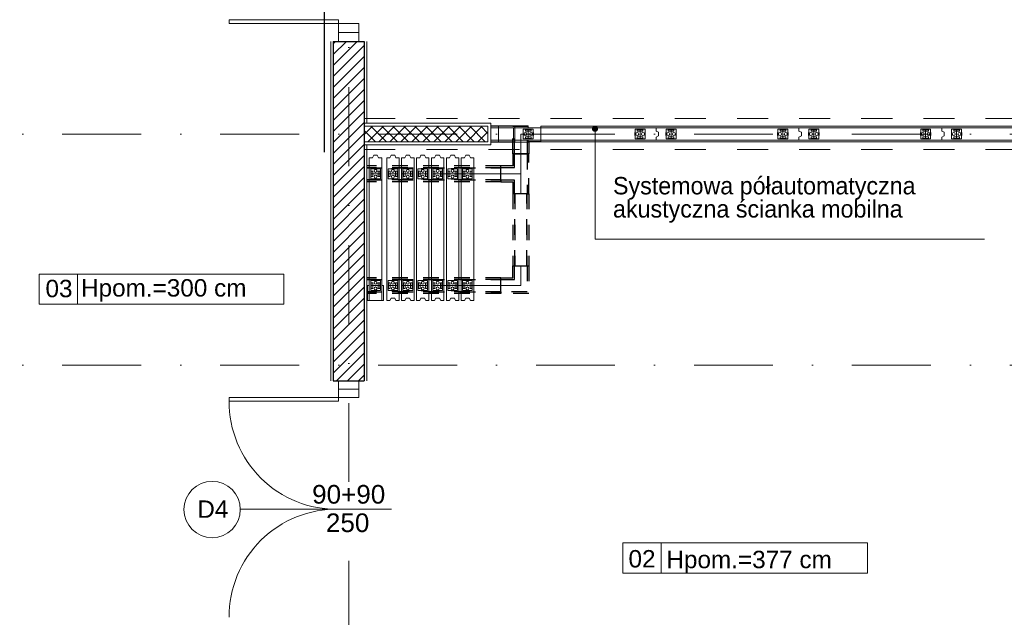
# Model space of a CAD drawing. Header units: metres. Extents: x 10441 to 19716, y -6570 to 1447.
# Tile 89 of 136: x 16816 to 17609, y -4011 to -3530. Entities that reach past the tile are written whole.
import ezdxf
from ezdxf.enums import TextEntityAlignment as Align

# ---------------------------------------------------------------- set-up
doc = ezdxf.new("R2010")
doc.units = ezdxf.units.M
doc.header["$MEASUREMENT"] = 0
for name, pattern in [('8', [0.5, 0.25, -0.25]), ('CONTINOUS', [0]), ('DASHDOT', [25.4, 12.7, -6.35, 0, -6.35])]:
    doc.linetypes.add(name, pattern=pattern)
doc.layers.get('0').update_dxf_attribs({"color": 8})
for name, color, linetype, lineweight in [('#elektryczne', 8, 'Continuous', 20), ('A_B.CIENKIE', 8, 'Continuous', 9), ('A_DRZWI', 8, 'Continuous', 5), ('A_HACZE', 8, 'Continuous', 5), ('A_OPISY', 8, 'Continuous', 18), ('A_OSIE', 8, 'Continuous', 13), ('A_OZACZENIE DRZWI', 8, 'Continuous', 13), ('A_OZNACZENIA OKIEN', 8, 'Continuous', 13), ('A_PROJEKTOWANE ŚCIANY MUROWANE NOŚNE', 8, 'Continuous', 30), ('A_SCIANY DZIALOWE GK', 8, 'Continuous', 5), ('A_STOLARKA', 8, 'Continuous', 5), ('A_TABELKI POM.', 8, 'Continuous', 20), ('A_TYNK', 8, 'Continuous', 5), ('A_WYMIARY WEWNETRZNE', 8, 'Continuous', 18), ('EB_CCTV', 4, 'Continuous', 5)]:
    doc.layers.add(name, color=color, linetype=linetype, lineweight=lineweight)
doc.styles.add('ARIAL', font='arial.ttf')
doc.styles.add('m1_romans', font='romans.shx', dxfattribs={"width": 0.8})
doc.styles.add('opisy okien', font='txt', dxfattribs={"height": 15})

# ---------------------------------------------------------------- blocks, each defined once
blk = doc.blocks.new('A$C2DA918A7')
at = {"layer": 'A_OZACZENIE DRZWI'}
blk.add_line((-34.51, 0), (34.51, 0), dxfattribs=at)
at = {"layer": 'A_OZACZENIE DRZWI', "ltscale": 0.1, "style": 'm1_romans', "width": 0.8}
blk.add_attdef('SZEROKOSC', text='', height=10, rotation=359.99999, dxfattribs=at).set_placement((0, 0), align=Align.BOTTOM_CENTER)
blk.add_attdef('WYSOKOSC', text='', height=10, rotation=359.99999, dxfattribs=at).set_placement((-0.85, -3.39), align=Align.TOP_CENTER)
blk = doc.blocks.new('_Dot')
at = {"color": 0, "linetype": 'ByBlock', "lineweight": -2}
blk.add_line((-0.5, 0), (-1, 0), dxfattribs=at)
at = {"color": 0, "linetype": 'ByBlock', "const_width": 0.5}
blk.add_lwpolyline([(-0.25, 0, 1), (0.25, 0, 1)], format="xyb", close=True, dxfattribs=at)
blk = doc.blocks.new('dwgobject_-16219036_1YUCU1F')
for p, q in [((0, 49), (1000, 49)), ((0, -49), (1000, -49))]:
    blk.add_line(p, q)
for points in [[(0, 49), (0, 64), (1000, 64), (1000, 49)], [(0, 49), (0, -49), (1000, -49), (1000, 49)], [(0, -49), (0, -64), (1000, -64), (1000, -49)]]:
    blk.add_lwpolyline(points, close=True)
blk = doc.blocks.new('GeometrySelector_1YUCU1F9')
blk.add_blockref('dwgobject_-16219036_1YUCU1F', (0, 0))
blk = doc.blocks.new('dwgobject_-16218780_1YUCU4P')
blk.add_lwpolyline([(0, -50), (0, -24.40983), (20, -14.40983), (20, 14.40983), (0, 24.40983), (0, 50)])
blk = doc.blocks.new('GeometrySelector_1YUCU4P6')
blk.add_blockref('dwgobject_-16218780_1YUCU4P', (0, 0))
blk = doc.blocks.new('dwgobject_-16218811_1YUCU4P')
for p, q in [((-500, 50), (500, 50)), ((500, -50), (-500, -50))]:
    blk.add_line(p, q)
blk = doc.blocks.new('GeometrySelector_1YUCU4P7')
blk.add_blockref('dwgobject_-16218811_1YUCU4P', (0, 0))
blk = doc.blocks.new('dwgobject_-16218807_1YUCU4P')
blk.add_lwpolyline([(0, -50), (0, -24.40983), (20, -14.40983), (20, 14.40983), (0, 24.40983), (0, 50)])
blk = doc.blocks.new('GeometrySelector_1YUCU4P8')
blk.add_blockref('dwgobject_-16218807_1YUCU4P', (0, 0))
blk = doc.blocks.new('dwgobject_-16218792_1YUCU4P')
for p, q in [((-40, 11.5), (-42, 11.5)), ((-42, -11.5), (-42, 11.5)), ((0, 34.9), (0, -34.9)), ((40, 11.5), (42, 11.5)), ((42, -11.5), (42, 11.5)), ((-40, -11.5), (-42, -11.5)), ((40, -11.5), (42, -11.5))]:
    blk.add_line(p, q)
at = {"flags": 128}
blk.add_lwpolyline([(40, -39), (40, 39), (-40, 39), (-40, -39)], close=True, dxfattribs=at)
for points in [[(22.5, 22.9, -0.414214), (21.5, 21.9), (-21.5, 21.9, -0.414214), (-22.5, 22.9), (-22.5, 33.9, -0.414214), (-21.5, 34.9), (21.5, 34.9, -0.414214), (22.5, 33.9)], [(22.5, -22.9, 0.414214), (21.5, -21.9), (-21.5, -21.9, 0.414214), (-22.5, -22.9), (-22.5, -33.9, 0.414214), (-21.5, -34.9), (21.5, -34.9, 0.414214), (22.5, -33.9)]]:
    blk.add_lwpolyline(points, format="xyb", close=True, dxfattribs=at)
for centre in [(-23, 0), (23, 0)]:
    blk.add_circle(centre, 12)
blk = doc.blocks.new('GeometrySelector_1YUCU4P9')
blk.add_blockref('dwgobject_-16218792_1YUCU4P', (0, 0))
blk = doc.blocks.new('dwgobject_-16218787_1YUCU4P')
for p, q in [((-40, 11.5), (-42, 11.5)), ((-42, -11.5), (-42, 11.5)), ((0, 34.9), (0, -34.9)), ((40, 11.5), (42, 11.5)), ((42, -11.5), (42, 11.5)), ((-40, -11.5), (-42, -11.5)), ((40, -11.5), (42, -11.5))]:
    blk.add_line(p, q)
at = {"flags": 128}
blk.add_lwpolyline([(40, -39), (40, 39), (-40, 39), (-40, -39)], close=True, dxfattribs=at)
for points in [[(22.5, 22.9, -0.414214), (21.5, 21.9), (-21.5, 21.9, -0.414214), (-22.5, 22.9), (-22.5, 33.9, -0.414214), (-21.5, 34.9), (21.5, 34.9, -0.414214), (22.5, 33.9)], [(22.5, -22.9, 0.414214), (21.5, -21.9), (-21.5, -21.9, 0.414214), (-22.5, -22.9), (-22.5, -33.9, 0.414214), (-21.5, -34.9), (21.5, -34.9, 0.414214), (22.5, -33.9)]]:
    blk.add_lwpolyline(points, format="xyb", close=True, dxfattribs=at)
for centre in [(-23, 0), (23, 0)]:
    blk.add_circle(centre, 12)
blk = doc.blocks.new('GeometrySelector_1YUCU4P10')
blk.add_blockref('dwgobject_-16218787_1YUCU4P', (0, 0))
blk = doc.blocks.new('co_mw_pb_panelpack_element_1YUCU4P')
for name, p in [('GeometrySelector_1YUCU4P6', (-574.5, 0)), ('GeometrySelector_1YUCU4P10', (-454.5, 0)), ('GeometrySelector_1YUCU4P9', (445.5, 0)), ('GeometrySelector_1YUCU4P8', (574.5, 0))]:
    blk.add_blockref(name, p)
at = {"xscale": 1.149}
blk.add_blockref('GeometrySelector_1YUCU4P7', (0, 0), dxfattribs=at)
blk = doc.blocks.new('co_mw_pb_panelpack_element_1YUCU4P1')
for name, p in [('GeometrySelector_1YUCU4P6', (-574.5, 0)), ('GeometrySelector_1YUCU4P10', (-454.5, 0)), ('GeometrySelector_1YUCU4P9', (445.5, 0)), ('GeometrySelector_1YUCU4P8', (574.5, 0))]:
    blk.add_blockref(name, p)
at = {"xscale": 1.149}
blk.add_blockref('GeometrySelector_1YUCU4P7', (0, 0), dxfattribs=at)
blk = doc.blocks.new('co_mw_pb_panelpack_element_1YUCU4P2')
for name, p in [('GeometrySelector_1YUCU4P6', (-574.5, 0)), ('GeometrySelector_1YUCU4P10', (-454.5, 0)), ('GeometrySelector_1YUCU4P9', (445.5, 0)), ('GeometrySelector_1YUCU4P8', (574.5, 0))]:
    blk.add_blockref(name, p)
at = {"xscale": 1.149}
blk.add_blockref('GeometrySelector_1YUCU4P7', (0, 0), dxfattribs=at)
blk = doc.blocks.new('co_mw_pb_panelpack_element_1YUCU4P3')
for name, p in [('GeometrySelector_1YUCU4P6', (-574.5, 0)), ('GeometrySelector_1YUCU4P10', (-454.5, 0)), ('GeometrySelector_1YUCU4P9', (445.5, 0)), ('GeometrySelector_1YUCU4P8', (574.5, 0))]:
    blk.add_blockref(name, p)
at = {"xscale": 1.149}
blk.add_blockref('GeometrySelector_1YUCU4P7', (0, 0), dxfattribs=at)
blk = doc.blocks.new('co_mw_pb_panelpack_element_1YUCU4P4')
for name, p in [('GeometrySelector_1YUCU4P6', (-574.5, 0)), ('GeometrySelector_1YUCU4P10', (-454.5, 0)), ('GeometrySelector_1YUCU4P9', (445.5, 0)), ('GeometrySelector_1YUCU4P8', (574.5, 0))]:
    blk.add_blockref(name, p)
at = {"xscale": 1.149}
blk.add_blockref('GeometrySelector_1YUCU4P7', (0, 0), dxfattribs=at)
blk = doc.blocks.new('co_mw_pb_panelpack_element_1YUCU4P5')
for name, p in [('GeometrySelector_1YUCU4P6', (-574.5, 0)), ('GeometrySelector_1YUCU4P10', (-454.5, 0)), ('GeometrySelector_1YUCU4P9', (445.5, 0)), ('GeometrySelector_1YUCU4P8', (574.5, 0))]:
    blk.add_blockref(name, p)
at = {"xscale": 1.149}
blk.add_blockref('GeometrySelector_1YUCU4P7', (0, 0), dxfattribs=at)
blk = doc.blocks.new('dwgobject_-16218816_1YUCU4P')
blk.add_line((0, 50), (0, -50))
blk = doc.blocks.new('GeometrySelector_1YUCU4P11')
blk.add_blockref('dwgobject_-16218816_1YUCU4P', (0, 0))
blk = doc.blocks.new('dwgobject_-16218802_1YUCU4P')
for p, q in [((0, 0), (0, 15)), ((0, 15), (1000, 15)), ((1000, 15), (1000, 0))]:
    blk.add_line(p, q)
blk = doc.blocks.new('GeometrySelector_1YUCU4P12')
blk.add_blockref('dwgobject_-16218802_1YUCU4P', (0, 0))
blk = doc.blocks.new('dwgobject_-16218798_1YUCU4P')
for p, q in [((0, 0), (0, 15)), ((0, 15), (1000, 15)), ((1000, 15), (1000, 0))]:
    blk.add_line(p, q)
blk = doc.blocks.new('GeometrySelector_1YUCU4P13')
blk.add_blockref('dwgobject_-16218798_1YUCU4P', (0, 0))
blk = doc.blocks.new('co_mw_pb_panelpack_element_1YUCU4P6')
for name, p, xscale in [('GeometrySelector_1YUCU4P13', (-574.5, 50), 0.12), ('GeometrySelector_1YUCU4P7', (0, 0), 1.149)]:
    blk.add_blockref(name, p, dxfattribs=dict(xscale=xscale))
for name, p in [('GeometrySelector_1YUCU4P11', (-574.5, 0)), ('GeometrySelector_1YUCU4P10', (-454.5, 0)), ('GeometrySelector_1YUCU4P9', (445.5, 0)), ('GeometrySelector_1YUCU4P8', (574.5, 0))]:
    blk.add_blockref(name, p)
at = {"xscale": 0.12, "rotation": 180}
blk.add_blockref('GeometrySelector_1YUCU4P12', (-454.5, -50), dxfattribs=at)
blk = doc.blocks.new('A$Ce5f96cef')
at = {"rotation": 90}
for name, p in [('co_mw_pb_panelpack_element_1YUCU4P6', (-920, 454.5, -1)), ('co_mw_pb_panelpack_element_1YUCU4P5', (-780, 454.5, -1)), ('co_mw_pb_panelpack_element_1YUCU4P4', (-660, 454.5, -1)), ('co_mw_pb_panelpack_element_1YUCU4P3', (-540, 454.5, -1)), ('co_mw_pb_panelpack_element_1YUCU4P2', (-420, 454.5, -1)), ('co_mw_pb_panelpack_element_1YUCU4P1', (-300, 454.5, -1)), ('co_mw_pb_panelpack_element_1YUCU4P', (-180, 454.5, -1))]:
    blk.add_blockref(name, p, dxfattribs=at)
blk = doc.blocks.new('dwgobject_-16219454_1YUCTZ8')
for p, q in [((-40, 11.5), (-42, 11.5)), ((-42, -11.5), (-42, 11.5)), ((0, 34.9), (0, -34.9)), ((40, 11.5), (42, 11.5)), ((42, -11.5), (42, 11.5)), ((-40, -11.5), (-42, -11.5)), ((40, -11.5), (42, -11.5))]:
    blk.add_line(p, q)
at = {"flags": 128}
blk.add_lwpolyline([(40, -39), (40, 39), (-40, 39), (-40, -39)], close=True, dxfattribs=at)
for points in [[(22.5, 22.9, -0.414214), (21.5, 21.9), (-21.5, 21.9, -0.414214), (-22.5, 22.9), (-22.5, 33.9, -0.414214), (-21.5, 34.9), (21.5, 34.9, -0.414214), (22.5, 33.9)], [(22.5, -22.9, 0.414214), (21.5, -21.9), (-21.5, -21.9, 0.414214), (-22.5, -22.9), (-22.5, -33.9, 0.414214), (-21.5, -34.9), (21.5, -34.9, 0.414214), (22.5, -33.9)]]:
    blk.add_lwpolyline(points, format="xyb", close=True, dxfattribs=at)
for centre in [(-23, 0), (23, 0)]:
    blk.add_circle(centre, 12)
blk = doc.blocks.new('GeometrySelector_1YUCTZ82')
blk.add_blockref('dwgobject_-16219454_1YUCTZ8', (0, 0))
blk = doc.blocks.new('co_panel_parts_moveo_trackroller_r_1YUCTZ87')
blk.add_blockref('GeometrySelector_1YUCTZ82', (0, 0, -3619))
blk = doc.blocks.new('dwgobject_-16219539_1YUCTZ8')
for p, q in [((-500, 50), (500, 50)), ((500, -50), (-500, -50))]:
    blk.add_line(p, q)
blk = doc.blocks.new('GeometrySelector_1YUCTZ83')
blk.add_blockref('dwgobject_-16219539_1YUCTZ8', (0, 0))
blk = doc.blocks.new('dwgobject_-16219532_1YUCTZ8')
blk.add_lwpolyline([(0, -50), (0, -24.40983), (20, -14.40983), (20, 14.40983), (0, 24.40983), (0, 50)])
blk = doc.blocks.new('GeometrySelector_1YUCTZ85')
blk.add_blockref('dwgobject_-16219532_1YUCTZ8', (0, 0))
blk = doc.blocks.new('co_panel_parts_moveo_trackroller_r_1YUCTZ88')
blk.add_blockref('GeometrySelector_1YUCTZ82', (0, 0, -3619))
blk = doc.blocks.new('co_panel_parts_moveo_trackroller_r_1YUCTZ89')
blk.add_blockref('GeometrySelector_1YUCTZ82', (0, 0, -3619))
blk = doc.blocks.new('dwgobject_-16219535_1YUCTZ8')
blk.add_lwpolyline([(0, -50), (0, -24.40983), (20, -14.40983), (20, 14.40983), (0, 24.40983), (0, 50)])
blk = doc.blocks.new('GeometrySelector_1YUCTZ84')
blk.add_blockref('dwgobject_-16219535_1YUCTZ8', (0, 0))
blk = doc.blocks.new('co_panel_parts_moveo_trackroller_r_1YUCTZ810')
blk.add_blockref('GeometrySelector_1YUCTZ82', (0, 0, -3619))
blk = doc.blocks.new('co_panel_parts_moveo_trackroller_r_1YUCTZ811')
blk.add_blockref('GeometrySelector_1YUCTZ82', (0, 0, -3619))
blk = doc.blocks.new('dwgobject_-16219389_1YUCTZ8')
blk.add_lwpolyline([(0, 50), (0, -50), (1000, -50), (1000, 50)], close=True)
blk = doc.blocks.new('GeometrySelector_1YUCTZ834')
blk.add_blockref('dwgobject_-16219389_1YUCTZ8', (0, 0))
blk = doc.blocks.new('dwgobject_-16219450_1YUCTZ8')
for p, q in [((-1000, 50), (-1000, 65)), ((-1000, 65), (0, 65)), ((-1000, 50), (0, 50)), ((0, 65), (0, 50)), ((-1000, -65), (-1000, -50)), ((0, -50), (-1000, -50)), ((0, -65), (-1000, -65)), ((0, -50), (0, -65))]:
    blk.add_line(p, q)
blk = doc.blocks.new('GeometrySelector_1YUCTZ837')
blk.add_blockref('dwgobject_-16219450_1YUCTZ8', (0, 0))
blk = doc.blocks.new('co_mw_panel_ausfahreinheit_1YUCTZ8')
at = {"xscale": 0.24, "rotation": 180}
blk.add_blockref('GeometrySelector_1YUCTZ837', (-120, 0, -19), dxfattribs=at)
blk = doc.blocks.new('dwgobject_-16219528_1YUCTZ8')
blk.add_line((0, 50), (0, -50))
blk = doc.blocks.new('GeometrySelector_1YUCTZ838')
blk.add_blockref('dwgobject_-16219528_1YUCTZ8', (0, 0))
blk = doc.blocks.new('co_panel_parts_moveo_trackroller_r_1YUCTZ812')
blk.add_blockref('GeometrySelector_1YUCTZ82', (0, 0, -3619))
blk = doc.blocks.new('co_panel_parts_moveo_trackroller_r_1YUCTZ813')
blk.add_blockref('GeometrySelector_1YUCTZ82', (0, 0, -3619))
blk = doc.blocks.new('podkład')
at = {"color": 8}
for p, q in [((13053.3, -1370.8, 0.1), (13053.3, -1383.6, 0.1)), ((13032.3, -1372.2, 0.1), (13053.3, -1372.2, 0.1)), ((13053.3, -1377.2, 0.1), (13037.3, -1377.2, 0.1)), ((13037.3, -1377.2, 0.1), (13037.3, -1393.2, 0.1)), ((13053.3, -1382.2, 0.1), (13042.3, -1382.2, 0.1)), ((13037.3, -1425.2, 0.1), (13037.3, -1393.2, 0.1)), ((13021.3, -1409.2, 0.1), (13037.3, -1409.2, 0.1)), ((13037.3, -1499.2, 0.1), (13037.3, -1483.2, 0.1)), ((13021.3, -1499.2, 0.1), (13037.3, -1499.2, 0.1))]:
    blk.add_line(p, q, dxfattribs=at)
at = {"layer": 'A_B.CIENKIE', "color": 8, "linetype": '8', "ltscale": 100}
for p, q in [((12911.3, -1364.7), (13848.8, -1364.7)), ((12911.3, -1389.7), (13848.8, -1389.7))]:
    blk.add_line(p, q, dxfattribs=at)
at = {"layer": 'A_DRZWI', "color": 8, "ltscale": 2}
for p, q in [((12890.55, -1295.45), (12907.05, -1295.45)), ((12890.55, -1582.42), (12907.05, -1582.42))]:
    blk.add_line(p, q, dxfattribs=at)
for points in [[(12802.55, -1288.17), (12802.55, -1285.17), (12890.55, -1285.17), (12890.55, -1288.17)], [(12907.05, -1288.17), (12907.05, -1302.73), (12890.55, -1302.73), (12890.55, -1288.17)], [(12907.05, -1589.14), (12907.05, -1575.7), (12890.55, -1575.7), (12890.55, -1589.14)], [(12802.55, -1589.14), (12802.55, -1592.14), (12890.55, -1592.14), (12890.55, -1589.14)]]:
    blk.add_lwpolyline(points, close=True, dxfattribs=at)
for centre, start, end in [((12888.9, -1592.84), 179.53623, 271.0989), ((12888.9, -1765.45), 88.9011, 180.46377)]:
    blk.add_arc(centre, 86.32, start, end, dxfattribs=at)
at = {"layer": 'A_HACZE', "color": 8, "linetype": 'Continuous'}
for p, q in [((12905.73, -1302.72), (12886.3, -1322.15)), ((12896.89, -1302.73), (12886.3, -1313.31)), ((12888.04, -1302.73), (12886.3, -1304.48)), ((12911.3, -1305.99), (12886.3, -1330.99)), ((12911.3, -1314.83), (12886.3, -1339.83)), ((12911.3, -1323.67), (12886.3, -1348.67)), ((12911.3, -1332.51), (12886.3, -1357.51)), ((12911.3, -1341.35), (12886.3, -1366.35)), ((12911.3, -1350.19), (12886.3, -1375.19)), ((12911.3, -1359.02), (12886.3, -1384.02)), ((12911.3, -1367.86), (12886.3, -1392.86)), ((12911.3, -1376.7), (12886.3, -1401.7)), ((12917.94, -1370.95), (12911.3, -1377.58)), ((12920.28, -1383.45), (12911.3, -1374.47)), ((12926.78, -1370.95), (12914.27, -1383.45)), ((12929.12, -1383.45), (12916.62, -1370.95)), ((12935.61, -1370.95), (12923.11, -1383.45)), ((12937.96, -1383.45), (12925.46, -1370.95)), ((12944.45, -1370.95), (12931.95, -1383.45)), ((12946.8, -1383.45), (12934.3, -1370.95)), ((12953.29, -1370.95), (12940.79, -1383.45)), ((12955.64, -1383.45), (12943.14, -1370.95)), ((12962.13, -1370.95), (12949.63, -1383.45)), ((12964.47, -1383.45), (12951.97, -1370.95)), ((12970.97, -1370.95), (12958.47, -1383.45)), ((12973.31, -1383.45), (12960.81, -1370.95)), ((12979.81, -1370.95), (12967.31, -1383.45)), ((12982.15, -1383.45), (12969.65, -1370.95)), ((12988.65, -1370.94), (12976.15, -1383.45)), ((12990.99, -1383.45), (12978.49, -1370.95)), ((12997.49, -1370.94), (12984.99, -1383.45)), ((12999.83, -1383.44), (12987.33, -1370.94)), ((13006.33, -1370.94), (12993.83, -1383.45)), ((13008.67, -1383.44), (12996.17, -1370.94)), ((13010.8, -1375.31), (13002.67, -1383.44)), ((13010.8, -1376.74), (13005, -1370.94)), ((12911.3, -1385.54), (12886.3, -1410.54)), ((12911.44, -1383.45), (12911.3, -1383.31)), ((12911.3, -1394.38), (12886.3, -1419.38)), ((12911.3, -1403.22), (12886.3, -1428.22)), ((12911.3, -1412.06), (12886.3, -1437.06)), ((12911.3, -1420.9), (12886.3, -1445.9)), ((12911.3, -1429.74), (12886.3, -1454.74)), ((12911.3, -1438.57), (12886.3, -1463.57)), ((12911.3, -1447.41), (12886.3, -1472.41)), ((12911.3, -1456.25), (12886.3, -1481.25)), ((12911.3, -1465.09), (12886.3, -1490.09)), ((12911.3, -1473.93), (12886.3, -1498.93)), ((12911.3, -1482.77), (12886.3, -1507.77)), ((12911.3, -1491.61), (12886.3, -1516.61)), ((12911.3, -1500.45), (12886.3, -1525.45)), ((12911.3, -1509.28), (12886.3, -1534.28)), ((12911.3, -1518.12), (12886.3, -1543.12)), ((12911.3, -1526.96), (12886.3, -1551.96)), ((12911.3, -1535.8), (12886.3, -1560.8)), ((12911.3, -1544.64), (12886.3, -1569.64)), ((12911.3, -1553.48), (12889.08, -1575.7)), ((12911.3, -1562.32), (12897.92, -1575.7)), ((12911.3, -1571.16), (12906.76, -1575.7))]:
    blk.add_line(p, q, dxfattribs=at)
at = {"layer": 'A_OPISY', "color": 8, "linetype": 'CONTINOUS', "ltscale": 0.1}
blk.add_lwpolyline([(13097.01, -1377.89), (13097.01, -1461.86), (13410.33, -1461.86)], dxfattribs=at)
at = {"layer": 'A_OSIE', "color": 8, "linetype": 'DASHDOT', "ltscale": 5}
for p, q in [((12898.8, -449.79), (12898.8, -2335.96)), ((14256.99, -1377.2), (10108.73, -1377.2)), ((13037.3, -1409.2, 0.1), (12913.3, -1409.2)), ((13037.3, -1499.2, 0.1), (12913.3, -1499.2)), ((14256.99, -1563.2), (11798.79, -1563.2))]:
    blk.add_line(p, q, dxfattribs=at)
at = {"layer": 'A_PROJEKTOWANE ŚCIANY MUROWANE NOŚNE', "color": 8}
for p, q in [((12886.3, -1302.73), (12911.3, -1302.72)), ((12886.3, -1302.73), (12886.3, -1575.7)), ((12911.3, -1302.72), (12911.3, -1575.7)), ((12886.3, -1575.7), (12911.3, -1575.7)), ((12886.3, -1575.7), (12911.3, -1575.7))]:
    blk.add_line(p, q, dxfattribs=at)
at = {"layer": 'A_SCIANY DZIALOWE GK', "color": 8}
for p, q in [((13013.3, -1368.44), (12911.3, -1368.44)), ((12911.3, -1368.44), (12911.3, -1385.94)), ((13013.3, -1385.94), (13013.3, -1368.44)), ((13010.8, -1370.94), (12911.3, -1370.95)), ((12911.3, -1370.95), (12911.3, -1383.45)), ((13010.8, -1383.44), (13010.8, -1370.94)), ((12911.3, -1383.45), (13010.8, -1383.44)), ((12911.3, -1385.94), (13013.3, -1385.94))]:
    blk.add_line(p, q, dxfattribs=at)
at = {"layer": 'A_STOLARKA', "color": 8, "linetype": '8', "lineweight": 25, "ltscale": 50}
for p, q in [((13030.9, -1393.2, 0.1), (13030.9, -1370.8, 0.1)), ((13030.9, -1370.8, 0.1), (13053.3, -1370.8, 0.1)), ((13032.3, -1393.2, 0.1), (13032.3, -1372.2, 0.1)), ((13042.3, -1382.2, 0.1), (13042.3, -1393.2, 0.1)), ((13053.3, -1383.6, 0.1), (13043.7, -1383.6, 0.1)), ((13043.7, -1383.6, 0.1), (13043.7, -1393.2, 0.1)), ((13030.9, -1393.2, 0.1), (13043.7, -1393.2, 0.1)), ((13030.9, -1393.2, 0.1), (13030.9, -1402.8, 0.1)), ((13043.7, -1393.2, 0.1), (13030.9, -1393.2, 0.1)), ((13032.3, -1404.2, 0.1), (13032.3, -1393.2, 0.1)), ((13042.3, -1393.2, 0.1), (13042.3, -1425.2, 0.1)), ((13043.7, -1425.2, 0.1), (13043.7, -1393.2, 0.1)), ((13021.3, -1402.8, 0.1), (12913.3, -1402.8)), ((13021.3, -1404.3, 0.1), (12913.3, -1404.3)), ((13021.3, -1404.3, 0.1), (12913.3, -1404.3)), ((12913.3, -1404.3), (13021.3, -1404.3, 0.1)), ((13021.3, -1415.6, 0.1), (13021.3, -1402.8, 0.1)), ((13030.9, -1402.8, 0.1), (13021.3, -1402.8, 0.1)), ((13021.3, -1404.3, 0.1), (13021.3, -1402.8, 0.1)), ((13021.3, -1404.2, 0.1), (13032.3, -1404.2, 0.1)), ((13021.3, -1414.1, 0.1), (13021.3, -1404.3, 0.1)), ((12913.3, -1414.1), (13021.3, -1414.1, 0.1)), ((13021.3, -1414.1, 0.1), (12913.3, -1414.1)), ((12913.3, -1414.1), (13021.3, -1414.1, 0.1)), ((13021.3, -1415.6, 0.1), (12913.3, -1415.6)), ((13021.3, -1414.1, 0.1), (13021.3, -1415.6, 0.1)), ((13032.3, -1414.2, 0.1), (13021.3, -1414.2, 0.1)), ((13021.3, -1415.6, 0.1), (13030.9, -1415.6, 0.1)), ((13030.9, -1415.6, 0.1), (13030.9, -1425.2, 0.1)), ((13032.3, -1425.2, 0.1), (13032.3, -1414.2, 0.1)), ((13043.7, -1425.2, 0.1), (13030.9, -1425.2, 0.1)), ((13032.4, -1425.2, 0.1), (13030.9, -1425.2, 0.1)), ((13030.9, -1425.2, 0.1), (13030.9, -1483.2, 0.1)), ((13042.2, -1425.2, 0.1), (13032.4, -1425.2, 0.1)), ((13032.4, -1425.2, 0.1), (13032.4, -1483.2, 0.1)), ((13032.4, -1425.2, 0.1), (13032.4, -1483.2, 0.1)), ((13032.4, -1483.2, 0.1), (13032.4, -1425.2, 0.1)), ((13042.2, -1483.2, 0.1), (13042.2, -1425.2, 0.1)), ((13042.2, -1425.2, 0.1), (13042.2, -1483.2, 0.1)), ((13042.2, -1425.2, 0.1), (13043.7, -1425.2, 0.1)), ((13042.2, -1483.2, 0.1), (13042.2, -1425.2, 0.1)), ((13043.7, -1425.2, 0.1), (13043.7, -1483.2, 0.1)), ((13030.9, -1483.2, 0.1), (13043.7, -1483.2, 0.1)), ((13030.9, -1492.8, 0.1), (13030.9, -1483.2, 0.1)), ((13030.9, -1483.2, 0.1), (13032.4, -1483.2, 0.1)), ((13032.3, -1494.2, 0.1), (13032.3, -1483.2, 0.1)), ((13032.4, -1483.2, 0.1), (13042.2, -1483.2, 0.1)), ((13042.3, -1483.2, 0.1), (13042.3, -1504.2, 0.1)), ((13043.7, -1483.2, 0.1), (13043.7, -1505.6, 0.1)), ((13021.3, -1492.8, 0.1), (12913.3, -1492.8)), ((13021.3, -1494.3, 0.1), (12913.3, -1494.3)), ((13021.3, -1494.3, 0.1), (12913.3, -1494.3)), ((12913.3, -1494.3), (13021.3, -1494.3, 0.1)), ((13021.3, -1505.6, 0.1), (13021.3, -1492.8, 0.1)), ((13021.3, -1492.8, 0.1), (13030.9, -1492.8, 0.1)), ((13021.3, -1494.3, 0.1), (13021.3, -1492.8, 0.1)), ((13021.3, -1494.2, 0.1), (13032.3, -1494.2, 0.1)), ((13021.3, -1504.1, 0.1), (13021.3, -1494.3, 0.1)), ((12913.3, -1504.1), (13021.3, -1504.1, 0.1)), ((13021.3, -1504.1, 0.1), (12913.3, -1504.1)), ((12913.3, -1504.1), (13021.3, -1504.1, 0.1)), ((13021.3, -1504.1, 0.1), (13021.3, -1505.6, 0.1)), ((13042.3, -1504.2, 0.1), (13021.3, -1504.2, 0.1)), ((13021.3, -1505.6, 0.1), (12913.3, -1505.6)), ((13043.7, -1505.6, 0.1), (13021.3, -1505.6, 0.1))]:
    blk.add_line(p, q, dxfattribs=at)
at = {"layer": 'A_STOLARKA', "color": 8}
for p, q in [((12913.3, -1402.8), (12913.3, -1404.3)), ((12913.3, -1404.3), (12913.3, -1414.1)), ((12913.3, -1415.6), (12913.3, -1414.1)), ((13043.7, -1483.2, 0.1), (13042.2, -1483.2, 0.1)), ((12913.3, -1492.8), (12913.3, -1494.3)), ((12913.3, -1494.3), (12913.3, -1504.1)), ((12913.3, -1505.6), (12913.3, -1504.1))]:
    blk.add_line(p, q, dxfattribs=at)
at = {"layer": 'A_TYNK', "color": 8}
for p, q in [((12884.3, -1575.71), (12884.3, -1302.84)), ((12913.3, -1368.44), (12913.3, -1302.73)), ((12913.3, -1575.71), (12913.3, -1385.94))]:
    blk.add_line(p, q, dxfattribs=at)
at = {"layer": 'A_WYMIARY WEWNETRZNE', "color": 8, "linetype": 'Continuous'}
for p, q in [((12649.72, -1514.09), (12649.72, -1489.86)), ((12649.72, -1489.86), (12846.7, -1489.86)), ((12680.6, -1489.86), (12680.6, -1514.09)), ((12846.7, -1489.86), (12846.7, -1514.09)), ((12846.7, -1514.09), (12649.72, -1514.09)), ((12933.31, -1679.14), (12811.53, -1679.14)), ((13119.43, -1730.49), (13119.43, -1706.27)), ((13119.43, -1706.27), (13316.41, -1706.27)), ((13150.31, -1706.27), (13150.31, -1730.49)), ((13316.41, -1706.27), (13316.41, -1730.49)), ((13316.41, -1730.49), (13119.43, -1730.49))]:
    blk.add_line(p, q, dxfattribs=at)
blk.add_circle((12788.86, -1679.42), 22.67, dxfattribs=at)
at = {"layer": 'A_OPISY', "color": 8, "linetype": 'CONTINOUS', "ltscale": 0.1, "xscale": 5, "yscale": 5, "zscale": 5, "rotation": 90}
blk.add_blockref('_Dot', (13097.01, -1372.89), dxfattribs=at)
at = {"layer": 'A_OZACZENIE DRZWI', "color": 8, "ltscale": 0.1}
ref = blk.add_blockref('A$C2DA918A7', (12898.8, -1679.14), dxfattribs=at)
ref.add_attrib('WYSOKOSC', '250', dxfattribs={"ltscale": 0.1, "height": 15, "rotation": 359.99999, "style": 'ARIAL'}).set_placement((12897.95, -1682.54), align=Align.TOP_CENTER)
ref.add_attrib('SZEROKOSC', '90+90', dxfattribs={"ltscale": 0.1, "height": 15, "rotation": 359.99999, "style": 'ARIAL'}).set_placement((12898.8, -1679.14), align=Align.BOTTOM_CENTER)
at = {"layer": 'A_STOLARKA', "color": 8, "zscale": 0.1}
for name, p, xscale, yscale in [('GeometrySelector_1YUCTZ834', (13013.3, -1377.2, 0.1), 0.006, 0.132), ('GeometrySelector_1YUCU1F9', (13013.3, -1377.2, 0.1), 0.01910000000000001, 0.1), ('GeometrySelector_1YUCU1F9', (13053.3, -1377.2, 0.1), 0.6000000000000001, 0.1), ('GeometrySelector_1YUCTZ83', (13088.75, -1377.2, 0.1), 0.1149, 0.1), ('GeometrySelector_1YUCTZ838', (13031.3, -1377.2, 0.1), 0.1, 0.1), ('co_panel_parts_moveo_trackroller_r_1YUCTZ813', (13043.3, -1377.2, 362), 0.1, 0.1), ('co_panel_parts_moveo_trackroller_r_1YUCTZ812', (13133.3, -1377.2, 362), 0.1, 0.1), ('GeometrySelector_1YUCTZ83', (13203.65, -1377.2, 0.1), 0.1149, 0.1), ('GeometrySelector_1YUCTZ85', (13146.2, -1377.2, 0.1), 0.1, 0.1), ('GeometrySelector_1YUCTZ84', (13146.2, -1377.2, 0.1), 0.1, 0.1), ('co_panel_parts_moveo_trackroller_r_1YUCTZ811', (13158.2, -1377.2, 362), 0.1, 0.1), ('co_panel_parts_moveo_trackroller_r_1YUCTZ810', (13248.2, -1377.2, 362), 0.1, 0.1), ('GeometrySelector_1YUCTZ83', (13318.55, -1377.2, 0.1), 0.1149, 0.1), ('GeometrySelector_1YUCTZ85', (13261.1, -1377.2, 0.1), 0.1, 0.1), ('GeometrySelector_1YUCTZ84', (13261.1, -1377.2, 0.1), 0.1, 0.1), ('co_panel_parts_moveo_trackroller_r_1YUCTZ89', (13273.1, -1377.2, 362), 0.1, 0.1), ('co_panel_parts_moveo_trackroller_r_1YUCTZ88', (13363.1, -1377.2, 362), 0.1, 0.1), ('GeometrySelector_1YUCTZ83', (13433.45, -1377.2, 0.1), 0.1149, 0.1), ('GeometrySelector_1YUCTZ85', (13376, -1377.2, 0.1), 0.1, 0.1), ('GeometrySelector_1YUCTZ84', (13376, -1377.2, 0.1), 0.1, 0.1), ('co_panel_parts_moveo_trackroller_r_1YUCTZ87', (13388, -1377.2, 362), 0.1, 0.1)]:
    blk.add_blockref(name, p, dxfattribs=dict(at, xscale=xscale, yscale=yscale))
at = {"layer": 'A_STOLARKA', "color": 8, "xscale": 0.1, "yscale": 0.1, "zscale": 0.1, "rotation": 180}
blk.add_blockref('co_mw_panel_ausfahreinheit_1YUCTZ8', (13031.3, -1377.2, 2), dxfattribs=at)
at = {"layer": 'A_STOLARKA', "color": 8, "linetype": 'Continuous', "xscale": 0.1, "yscale": 0.1, "zscale": 0.1}
blk.add_blockref('A$Ce5f96cef', (13012.38, -1499.2, 0.11), dxfattribs=at)
at = {"layer": 'A_OPISY', "color": 8, "linetype": 'Continuous', "lineweight": 18, "style": 'opisy okien'}
for s, p in [('Systemowa półautomatyczna', (13111.49, -1425.77)), ('akustyczna ścianka mobilna', (13111.49, -1444.43))]:
    blk.add_text(s, height=14, dxfattribs=at).set_placement(p)
at = {"layer": 'A_OZACZENIE DRZWI', "color": 8, "ltscale": 0.1, "style": 'm1_romans', "width": 0.8}
for rotation, p in [(98.48606, (12735.07, -773.13)), (359.99999, (12573.8, -1012.7)), (89.99999, (11565.29, -1150.14)), (89.99999, (11872.29, -1150.14)), (89.99999, (12230.03, -1245.64)), (89.99999, (12385.87, -1249.44)), (89.99999, (11565.29, -1370.89)), (89.99999, (11872.29, -1370.89)), (89.99999, (12230.03, -1370.89)), (89.99999, (12389.3, -1370.89)), (89.99999, (11748.79, -1556.15)), (89.99999, (11986.6, -1556.15)), (89.99999, (12389.3, -1556.15)), (359.99999, (12235.05, -1664.2)), (359.99999, (12235.05, -1880.2)), (89.99999, (11745.78, -2001.94))]:
    blk.add_attdef('SZEROKOSC', text='', height=10, rotation=rotation, dxfattribs=at).set_placement(p, align=Align.BOTTOM_CENTER)
for rotation, p in [(98.48606, (12738.56, -773.47)), (359.99999, (12572.95, -1016.09)), (89.99999, (11568.68, -1150.99)), (89.99999, (11875.68, -1150.99)), (89.99999, (12233.42, -1246.49)), (89.99999, (12389.27, -1250.29)), (89.99999, (11568.68, -1371.74)), (89.99999, (11875.68, -1371.74)), (89.99999, (12233.42, -1371.74)), (89.99999, (12392.69, -1371.74)), (89.99999, (11752.19, -1557)), (89.99999, (11990, -1557)), (89.99999, (12392.69, -1557)), (359.99999, (12234.2, -1667.59)), (359.99999, (12234.2, -1883.59)), (89.99999, (11749.18, -2002.79))]:
    blk.add_attdef('WYSOKOSC', text='', height=10, rotation=rotation, dxfattribs=at).set_placement(p, align=Align.TOP_CENTER)
at = {"layer": 'A_OZNACZENIA OKIEN', "color": 8, "linetype": 'Continuous', "lineweight": 18, "style": 'ARIAL'}
for s, p in [('Hpom.=300 cm', (12683.38, -1508)), ('D4', (12776.93, -1686.08)), ('Hpom.=377 cm', (13154.45, -1726.61))]:
    blk.add_text(s, height=14, dxfattribs=at).set_placement(p)
at = {"layer": 'A_OZNACZENIA OKIEN', "color": 8, "ltscale": 0.1, "style": 'm1_romans', "width": 0.8}
for rotation, p in [(278.86761, (13373.71, -593.04)), (278.86761, (12983.87, -650.74)), (278.86761, (12445.73, -730.4)), (278.86761, (12224.15, -763.19)), (0.00001, (14017.48, -900.03)), (278.86761, (11021.54, -941.2)), (278.86761, (10640.69, -997.57)), (0.00001, (14017.48, -1574.7)), (89.99999, (10819.6, -2080.7)), (89.99999, (11204.6, -2080.7)), (89.99999, (11970.6, -2080.7)), (89.99999, (13175.8, -2080.7)), (89.99999, (13539.8, -2080.7))]:
    blk.add_attdef('SZEROKOSC', text='', height=10, rotation=rotation, dxfattribs=at).set_placement(p, align=Align.BOTTOM_CENTER)
for rotation, p in [(278.86761, (13403.28, -587.56)), (278.86761, (13013.44, -645.27)), (278.86761, (12475.3, -724.92)), (278.86761, (12253.72, -757.72)), (0.00001, (14011.09, -903.42)), (278.86761, (11051.11, -935.72)), (278.86761, (10670.26, -992.09)), (0.00001, (14011.09, -1578.09)), (89.99999, (10823, -2081.55)), (89.99999, (11208, -2081.55)), (89.99999, (11974, -2081.55)), (89.99999, (13179.19, -2081.55)), (89.99999, (13543.19, -2081.55))]:
    blk.add_attdef('WYSOKOSC', text='', height=10, rotation=rotation, dxfattribs=at).set_placement(p, align=Align.TOP_CENTER)
at = {"layer": 'A_TABELKI POM.', "color": 8, "linetype": 'Continuous', "lineweight": 18, "style": 'ARIAL'}
for s, p in [('03', (12654.78, -1508.53)), ('02', (13123.96, -1726.03))]:
    blk.add_text(s, height=14, dxfattribs=at).set_placement(p)

msp = doc.modelspace()

# ---------------------------------------------------------------- linework, layer by layer
at = {"layer": 'EB_CCTV', "color": 4, "linetype": 'Continuous', "lineweight": 30}
msp.add_lwpolyline([(17061.67, -3636.48), (17061.67, -3015.29)], dxfattribs=at)

# ---------------------------------------------------------------- block references
at = {"layer": '#elektryczne', "color": 8, "linetype": 'Continuous', "lineweight": 18}
msp.add_blockref('podkład', (4182.37, -2244.78), dxfattribs=at)

doc.saveas('drawing.dxf')
